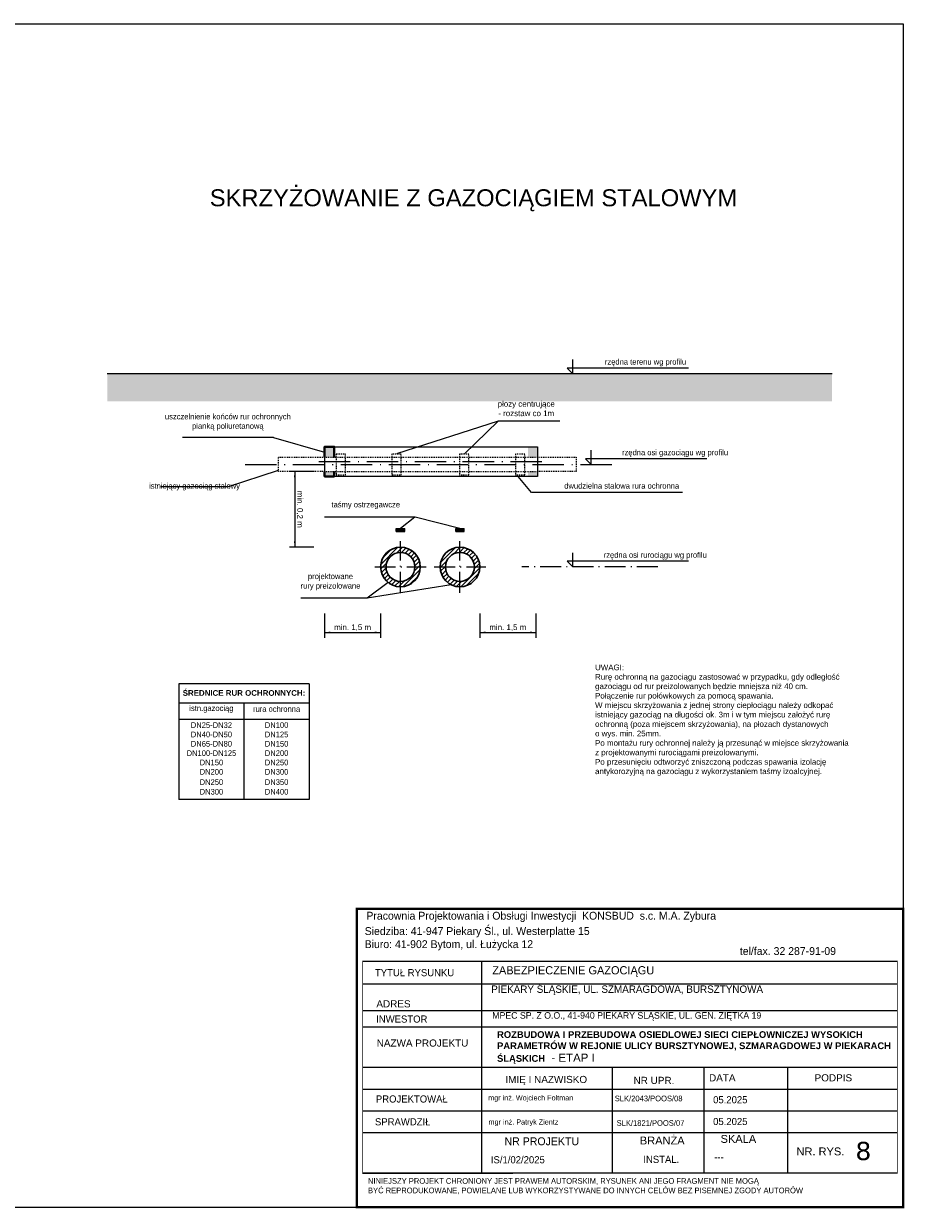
# Model space of a CAD drawing. Extents: x 6567519 to 6569315, y 5583523 to 5585607.
# Tile 50 of 67: x 6569213 to 6569315, y 5583951 to 5584087. Entities that reach past the tile are written whole.
import ezdxf

# ---------------------------------------------------------------- set-up
doc = ezdxf.new("R2010")
doc.units = 0
doc.linetypes.add('ACAD_ISO10W100', pattern=[18, 12, -3, 0, -3])
doc.linetypes.add('DASHEDX2', pattern=[1.5, 1, -0.5])
doc.layers.get('0').update_dxf_attribs({"linetype": 'CONTINUOUS', "lineweight": 13})
for name, color, linetype, lineweight in [('!Opisy', 160, 'CONTINUOUS', 9), ('!Osie', 160, 'ACAD_ISO10W100', 9), ('!Rura_oslonowa', 30, 'CONTINUOUS', 20), ('!Rury_preizolowane', 1, 'CONTINUOUS', 30), ('!Rzutnia', 7, 'CONTINUOUS', 5), ('!Tasmy_ostrzegawcze', 2, 'CONTINUOUS', 25), ('!Wymiarowanie', 7, 'CONTINUOUS', 9), ('!Wypełnienie', 40, 'CONTINUOUS', 15), ('opisy', 7, 'CONTINUOUS', 9), ('pomocnicza', 140, 'CONTINUOUS', 30), ('SCHEMAT', 7, 'CONTINUOUS', 40)]:
    doc.layers.add(name, color=color, linetype=linetype, lineweight=lineweight)
doc.layers.add('_D.OBRZEŻE', color=43, linetype='CONTINUOUS')
doc.styles.add('Opisy018', font='verdana.ttf', dxfattribs={"height": 20})
doc.styles.add('styl1', font='arial.ttf', dxfattribs={"height": 1.1})
pattern_1 = [(45, (6568907.09046, 5583506.2375), (-0.25537603, 0.25537603), [])]

msp = doc.modelspace()

# ---------------------------------------------------------------- hatches: boundary and pattern name
at = {"layer": '!Rury_preizolowane', "lineweight": 9}
h = msp.add_hatch(dxfattribs=at)
h.set_pattern_fill('ANSI31', color=256, scale=0.11375, style=0)
h.set_pattern_definition(pattern_1)
h.paths.add_polyline_path([(6569254.434, 5584024.914, 1), (6569258.984, 5584024.914, 1)])
h.paths.add_polyline_path([(6569258.366, 5584024.914, -1), (6569255.051, 5584024.914, -1)], flags=16)
h = msp.add_hatch(dxfattribs=at)
h.set_pattern_fill('ANSI31', color=256, scale=0.11375, style=0)
h.set_pattern_definition(pattern_1)
h.paths.add_polyline_path([(6569261.259, 5584024.914, 1), (6569265.809, 5584024.914, 1)])
h.paths.add_polyline_path([(6569265.191, 5584024.914, -1), (6569261.876, 5584024.914, -1)], flags=16)
at = {"layer": '!Tasmy_ostrzegawcze'}
for points in [[(6569256.221, 5584029.312), (6569256.221, 5584028.987), (6569257.196, 5584028.987), (6569257.196, 5584029.312)], [(6569263.046, 5584029.312), (6569263.046, 5584028.987), (6569264.021, 5584028.987), (6569264.021, 5584029.312)]]:
    msp.add_hatch(color=256, dxfattribs=at).paths.add_polyline_path(points)
at = {"layer": '!Wypełnienie'}
h = msp.add_hatch(dxfattribs=at)
h.set_pattern_fill('AR-CONC', color=256, scale=0.017857, style=0)
h.set_pattern_definition([(50, (6568723.847, 5583335.5738), (3.253297, -0.2846265), [0.340178, -3.741963]), (355, (6568723.847, 5583335.5738), (-0.629336, 3.411725), [0.272143, -2.993571]), (100.451, (6568724.1182, 5583335.55), (2.623973, 3.127083), [0.289107, -3.180178]), (46.1842, (6568723.847, 5583336.481), (4.840696, -0.750756), [0.510268, -5.612945]), (96.6356, (6568724.2505, 5583336.4183), (4.23936, 4.418312), [0.43366, -4.770267]), (351.184, (6568723.847, 5583336.481), (4.239367, 4.418304), [0.408214, -4.490356]), (21, (6568724.3007, 5583336.254), (2.707408, -1.8261695), [0.340178, -3.741963]), (326, (6568724.3007, 5583336.254), (1.103607, 3.28907), [0.272143, -2.993571]), (71.4514, (6568724.5263, 5583336.102), (3.811008, 1.462908), [0.289107, -3.180178]), (37.5, (6568723.8471, 5583335.5738), (0.0551536, 1.509911), [0, -2.957285, 0, -3.0389277, 0, -3.00491]), (7.5, (6568723.8471, 5583335.5738), (1.193208, 1.7889383), [0, -1.7326424, 0, -2.8892492, 0, -1.1452675]), (327.5, (6568722.8357, 5583335.5738), (2.42126, -0.102299), [0, -1.1339283, 0, -3.537856, 0, -4.694463]), (317.5, (6568722.382, 5583335.5738), (2.645163, 0.4540444), [0, -1.474107, 0, -2.3494994, 0, -3.333749])])
h.paths.add_polyline_path([(6569306.254, 5584043.92), (6569306.254, 5584047.08), (6569223.054, 5584047.08), (6569223.054, 5584043.92)])
at = {"layer": 'SCHEMAT'}
h = msp.add_hatch(color=256, dxfattribs=at)
h.paths.add_polyline_path([(6569247.994, 5584035.869), (6569247.994, 5584035.297), (6569249.101, 5584035.297), (6569249.101, 5584035.869)])
h.paths.add_polyline_path([(6569247.994, 5584038.696), (6569247.994, 5584037.49), (6569249.101, 5584037.49), (6569249.101, 5584038.696)])
h.paths.add_polyline_path([(6569271.346, 5584037.49), (6569272.452, 5584037.49), (6569272.452, 5584038.696), (6569271.346, 5584038.696)])
h.paths.add_polyline_path([(6569271.346, 5584035.869), (6569271.346, 5584035.297), (6569272.452, 5584035.297), (6569272.452, 5584035.869)])

# ---------------------------------------------------------------- linework, layer by layer
at = {"layer": '!Opisy'}
for p, q in [((6569276.496, 5584047.08), (6569276.496, 5584048.705)), ((6569289.766, 5584047.73), (6569275.846, 5584047.73)), ((6569276.496, 5584047.08), (6569275.846, 5584047.73)), ((6569267.929, 5584041.652), (6569256.254, 5584037.908)), ((6569267.929, 5584041.652), (6569264.008, 5584037.866)), ((6569275.014, 5584041.652), (6569267.929, 5584041.652)), ((6569242.131, 5584039.771), (6569231.697, 5584039.771)), ((6569242.131, 5584039.771), (6569247.994, 5584038.093)), ((6569278.612, 5584036.68), (6569278.612, 5584038.305)), ((6569291.882, 5584037.33), (6569277.962, 5584037.33)), ((6569278.612, 5584036.68), (6569277.962, 5584037.33)), ((6569236.848, 5584034.112), (6569242.708, 5584036.009)), ((6569271.766, 5584033.449), (6569270.233, 5584035.297)), ((6569236.848, 5584034.112), (6569229.196, 5584034.112)), ((6569289.066, 5584033.449), (6569271.766, 5584033.449)), ((6569258.348, 5584030.631), (6569247.99, 5584030.631)), ((6569258.348, 5584030.631), (6569256.709, 5584029.312)), ((6569263.534, 5584029.312), (6569258.408, 5584030.622)), ((6569289.766, 5584025.564), (6569275.846, 5584025.564)), ((6569276.496, 5584024.914), (6569275.846, 5584025.564)), ((6569276.496, 5584024.914), (6569276.496, 5584026.539)), ((6569255.278, 5584023.145), (6569252.894, 5584021.331)), ((6569255.278, 5584023.145), (6569252.894, 5584021.331)), ((6569262.513, 5584022.881), (6569252.894, 5584021.331)), ((6569262.513, 5584022.881), (6569252.894, 5584021.331)), ((6569252.894, 5584021.331), (6569245.255, 5584021.331))]:
    msp.add_line(p, q, dxfattribs=at)
at = {"layer": '!Osie', "ltscale": 0.2}
for p, q in [((6569256.709, 5584021.956), (6569256.709, 5584027.873)), ((6569263.534, 5584021.956), (6569263.534, 5584027.873)), ((6569253.751, 5584024.914), (6569259.667, 5584024.914)), ((6569260.576, 5584024.914), (6569266.492, 5584024.914))]:
    msp.add_line(p, q, dxfattribs=at)
at = {"layer": '!Osie', "linetype": 'ACAD_ISO10W100', "lineweight": 9, "ltscale": 0.2}
msp.add_line((6569286.25, 5584024.914), (6569270.645, 5584024.914), dxfattribs=at)
at = {"layer": '!Rura_oslonowa'}
for p, q in [((6569247.994, 5584038.696), (6569272.452, 5584038.696)), ((6569247.994, 5584038.696), (6569247.994, 5584035.297)), ((6569272.452, 5584038.696), (6569272.452, 5584035.297)), ((6569272.452, 5584035.297), (6569247.994, 5584035.297))]:
    msp.add_line(p, q, dxfattribs=at)
at = {"layer": '!Rury_preizolowane'}
for centre, radius in [((6569256.709, 5584024.914), 2.275), ((6569263.534, 5584024.914), 2.275), ((6569256.709, 5584024.914), 1.658), ((6569263.534, 5584024.914), 1.658)]:
    msp.add_circle(centre, radius, dxfattribs=at)
at = {"layer": '!Rzutnia'}
for p, q in [((6569246.229, 5584011.513), (6569231.269, 5584011.513)), ((6569231.269, 5584011.513), (6569231.269, 5583998.219)), ((6569246.229, 5584011.513), (6569246.229, 5583998.219)), ((6569246.229, 5584009.302), (6569231.269, 5584009.302)), ((6569238.749, 5584009.302), (6569238.749, 5583998.219)), ((6569246.229, 5584007.426), (6569231.269, 5584007.426)), ((6569246.229, 5583998.219), (6569231.269, 5583998.219))]:
    msp.add_line(p, q, dxfattribs=at)
at = {"layer": '!Tasmy_ostrzegawcze'}
for p, q in [((6569256.221, 5584029.312), (6569257.196, 5584029.312)), ((6569256.221, 5584028.987), (6569256.221, 5584029.312)), ((6569256.221, 5584028.987), (6569257.196, 5584028.987)), ((6569257.196, 5584028.987), (6569257.196, 5584029.312)), ((6569263.046, 5584029.312), (6569264.021, 5584029.312)), ((6569263.046, 5584028.987), (6569263.046, 5584029.312)), ((6569263.046, 5584028.987), (6569264.021, 5584028.987)), ((6569264.021, 5584028.987), (6569264.021, 5584029.312))]:
    msp.add_line(p, q, dxfattribs=at)
at = {"layer": '!Wymiarowanie'}
for p, q in [((6569246.747, 5584035.869), (6569243.955, 5584035.869)), ((6569244.584, 5584035.869), (6569244.584, 5584027.189)), ((6569246.747, 5584027.189), (6569243.955, 5584027.189)), ((6569247.994, 5584019.557), (6569247.994, 5584016.765)), ((6569254.434, 5584019.557), (6569254.434, 5584016.765)), ((6569265.809, 5584019.557), (6569265.809, 5584016.765)), ((6569272.248, 5584019.557), (6569272.248, 5584016.765)), ((6569247.994, 5584017.395), (6569254.434, 5584017.395)), ((6569265.809, 5584017.395), (6569272.248, 5584017.395))]:
    msp.add_line(p, q, dxfattribs=at)
for points in [[(6569244.696, 5584035.2), (6569244.473, 5584035.2), (6569244.584, 5584035.869)], [(6569244.696, 5584027.859), (6569244.473, 5584027.859), (6569244.584, 5584027.189)], [(6569248.664, 5584017.506), (6569248.664, 5584017.283), (6569247.994, 5584017.395)], [(6569253.764, 5584017.506), (6569253.764, 5584017.283), (6569254.434, 5584017.395)], [(6569266.478, 5584017.506), (6569266.478, 5584017.283), (6569265.809, 5584017.395)], [(6569271.578, 5584017.506), (6569271.578, 5584017.283), (6569272.248, 5584017.395)]]:
    msp.add_solid(points, dxfattribs=at)
at = {"layer": '!Wypełnienie'}
msp.add_line((6569306.254, 5584047.08), (6569223.054, 5584047.08), dxfattribs=at)
at = {"color": 3, "linetype": 'ACAD_ISO10W100', "lineweight": 9, "ltscale": 0.3}
for p, q in [((6569238.872, 5584036.68), (6569281.422, 5584036.68)), ((6569247.344, 5584036.997), (6569273.102, 5584036.997))]:
    msp.add_line(p, q, dxfattribs=at)
at = {"layer": '_D.OBRZEŻE', "color": 0}
for p, q in [((6569252.343, 5583979.705), (6569313.73, 5583979.705)), ((6569266.057, 5583955.395), (6569266.057, 5583979.705)), ((6569252.362, 5583977.106), (6569313.729, 5583977.106)), ((6569252.371, 5583974.038), (6569313.728, 5583974.038)), ((6569252.371, 5583972.149), (6569313.728, 5583972.149)), ((6569252.371, 5583967.521), (6569313.726, 5583967.521)), ((6569281.057, 5583955.395), (6569281.057, 5583967.521)), ((6569291.564, 5583955.395), (6569291.564, 5583967.521)), ((6569301.158, 5583955.395), (6569301.158, 5583967.521)), ((6569252.371, 5583965.021), (6569313.725, 5583965.021)), ((6569252.371, 5583962.521), (6569313.724, 5583962.521)), ((6569252.371, 5583960.021), (6569313.723, 5583960.021)), ((6569252.371, 5583955.395), (6569313.722, 5583955.395))]:
    msp.add_line(p, q, dxfattribs=at)
for points, const_width in [([(6569251.713, 5583985.705), (6569314.413, 5583985.705), (6569314.413, 5583951.469), (6569251.713, 5583951.469)], 0.259), ([(6569313.73, 5583979.718), (6569252.371, 5583979.718), (6569252.371, 5583955.32), (6569313.722, 5583955.358)], 0.0739)]:
    msp.add_lwpolyline(points, close=True, dxfattribs=dict(at, const_width=const_width))
at = {"layer": 'opisy', "color": 1, "linetype": 'DASHEDX2', "ltscale": 0.07}
for p, q in [((6569247.994, 5584037.49), (6569272.452, 5584037.49)), ((6569247.994, 5584035.869), (6569272.452, 5584035.869))]:
    msp.add_line(p, q, dxfattribs=at)
at = {"layer": 'opisy', "color": 190, "linetype": 'DASHEDX2', "ltscale": 0.07}
for points in [[(6569249.323, 5584035.492), (6569250.391, 5584035.492), (6569250.391, 5584037.867), (6569249.323, 5584037.866)], [(6569255.72, 5584035.492), (6569256.788, 5584035.492), (6569256.788, 5584037.866), (6569255.72, 5584037.866)], [(6569263.474, 5584035.492), (6569264.542, 5584035.492), (6569264.542, 5584037.867), (6569263.474, 5584037.866)], [(6569269.92, 5584035.492), (6569270.988, 5584035.492), (6569270.988, 5584037.867), (6569269.92, 5584037.866)]]:
    msp.add_lwpolyline(points, close=True, dxfattribs=at)
at = {"layer": 'opisy', "color": 1, "linetype": 'DASHEDX2', "ltscale": 0.07}
for points in [[(6569247.994, 5584035.869), (6569242.708, 5584035.869), (6569242.708, 5584037.49), (6569247.994, 5584037.49)], [(6569272.452, 5584037.49), (6569276.893, 5584037.49), (6569276.893, 5584035.869), (6569272.452, 5584035.869)]]:
    msp.add_lwpolyline(points, dxfattribs=at)
at = {"layer": 'pomocnicza', "color": 3, "lineweight": 25}
for p, q in [((6569112.268, 5584087.235), (6569314.413, 5584087.235)), ((6569314.413, 5584087.235), (6569314.413, 5583951.469)), ((6569112.268, 5583951.469), (6569314.413, 5583951.469))]:
    msp.add_line(p, q, dxfattribs=at)
at = {"layer": 'SCHEMAT'}
for points in [[(6569247.994, 5584037.49), (6569247.994, 5584038.696), (6569249.101, 5584038.696), (6569249.101, 5584037.49)], [(6569249.101, 5584035.869), (6569249.101, 5584035.297), (6569247.994, 5584035.297), (6569247.994, 5584035.869)]]:
    msp.add_lwpolyline(points, dxfattribs=at)

# ---------------------------------------------------------------- texts
at = {"layer": '!Opisy'}
for s, insert, char_height, width, attachment_point in [('{\\fArial|b0|i0|c238|p34;\\H0.8x;SKRZYŻOWANIE Z GAZOCIĄGIEM STALOWYM}', (6569265.087, 5584066.977), 2.4375, 67.99121, 5), ('{\\H0.8x;rzędna terenu wg profilu}\\P ', (6569284.837, 5584047.73), 0.8125, 14.73854, 5), ('{\\H0.8x;uszczelnienie końców rur ochronnych pianką poliuretanową\\P }', (6569236.897, 5584040.986), 0.8125, 15.97226, 5), ('{\\H0.8x;rzędna osi gazociągu wg profilu}\\P ', (6569288.227, 5584037.33), 0.8125, 21.77502, 5), ('{\\H0.8x;istniejący gazociąg stalowy}', (6569233.069, 5584034.112), 0.8125, 10.47969, 5), ('{\\H0.8x;dwudzielna stalowa rura ochronna\\P }', (6569282.101, 5584033.675), 0.8125, 21.00355, 5), ('{\\H0.8x;taśmy ostrzegawcze}\\P  ', (6569248.787, 5584031.348), 0.8125, 10.34082, 4), ('{\\H0.8x;rzędna osi rurociągu wg profilu}\\P ', (6569285.952, 5584025.564), 0.8125, 21.45868, 5), ('{\\H0.8x;projektowane \\Prury preizolowane} ', (6569248.677, 5584023.201), 0.8125, 7.63906, 5)]:
    msp.add_mtext(s, dxfattribs=dict(at, insert=insert, char_height=char_height, width=width, attachment_point=attachment_point))
at = {"layer": '!Opisy', "char_height": 0.65, "style": 'styl1'}
for s, insert, width, attachment_point in [('płozy centrujące\\P- rozstaw co 1m \\P ', (6569271.144, 5584042.533), 9.19941, 5), ('min. 1,5 m\\P ', (6569251.214, 5584017.395), 9.19941, 5), ('min. 1,5 m\\P ', (6569269.028, 5584017.395), 9.19941, 5), ('UWAGI:\\PRurę ochronną na gazociągu zastosować w przypadku, gdy odległość gazociągu od rur preizolowanych będzie mniejsza niż 40 cm.\\PPołączenie rur połówkowych za pomocą spawania.\\PW miejscu skrzyżowania z jednej strony ciepłociągu należy odkopać istniejący gazociąg na długości ok. 3m i w tym miejscu założyć rurę ochronną (poza miejscem skrzyżowania), na płozach dystanowych\\Po wys. min. 25mm.\\PPo montażu rury ochronnej należy ją przesunąć w miejsce skrzyżowania\\Pz projektowanymi rurociągami preizolowanymi.\\PPo przesunięciu odtworzyć zniszczoną podczas spawania izolację antykorozyjną na gazociągu z wykorzystaniem taśmy izoalcyjnej.', (6569279.046, 5584007.334), 30.63769, 4)]:
    msp.add_mtext(s, dxfattribs=dict(at, insert=insert, width=width, attachment_point=attachment_point))
at = {"layer": '!Opisy', "insert": (6569244.584, 5584031.529), "char_height": 0.65, "width": 9.19941, "attachment_point": 5, "rotation": 270, "style": 'styl1'}
msp.add_mtext('min. 0,2 m\\P ', dxfattribs=at)
at = {"layer": '!Rzutnia', "char_height": 0.65, "attachment_point": 5}
for s, insert, width in [('{\\fArial|b1|i0|c238|p34;ŚREDNICE RUR OCHRONNYCH:}', (6569238.749, 5584010.452), 14.95948), ('istn.gazociąg', (6569235.009, 5584008.613), 7.47974), ('rura ochronna', (6569242.489, 5584008.613), 7.47974), ('DN25-DN32', (6569235.009, 5584006.77), 7.47974), ('DN100', (6569242.489, 5584006.77), 7.47974), ('DN40-DN50', (6569235.009, 5584005.697), 7.47974), ('DN65-DN80', (6569235.009, 5584004.625), 7.47974), ('DN125', (6569242.489, 5584005.697), 7.47974), ('DN150', (6569242.489, 5584004.625), 7.47974), ('DN100-DN125', (6569235.009, 5584003.552), 7.47974), ('DN200', (6569242.489, 5584003.552), 7.47974), ('DN150', (6569235.009, 5584002.48), 7.47974), ('DN250', (6569242.489, 5584002.48), 7.47974), ('DN200', (6569235.009, 5584001.407), 7.47974), ('DN300', (6569242.489, 5584001.407), 7.47974), ('DN250', (6569235.009, 5584000.232), 7.47974), ('DN300', (6569235.009, 5583999.122), 7.47974), ('DN350', (6569242.489, 5584000.232), 7.47974), ('DN400', (6569242.489, 5583999.122), 7.47974)]:
    msp.add_mtext(s, dxfattribs=dict(at, insert=insert, width=width))
at = {"layer": '_D.OBRZEŻE', "color": 0, "attachment_point": 1}
for s, insert, char_height, width in [('Pracownia Projektowania i Obsługi Inwestycji  KONSBUD  s.c. M.A. Zybura{\\Q15;              }', (6569252.799, 5583985.354), 0.9, 281.08878), ('Siedziba: 41-947 Piekary Śl., ul. Westerplatte 15\\PBiuro: 41-902 Bytom, ul. Łużycka 12', (6569252.602, 5583983.591), 0.9, 48.07269), ('{\\H0.8612x; tel/fax. 32 287-91-09}\\P ', (6569295.324, 5583981.301), 1.045, 31.98503), ('ZABEZPIECZENIE GAZOCIĄGU', (6569267.245, 5583979.115), 0.9405, 47.74268), ('TYTUŁ RYSUNKU', (6569253.78, 5583978.78), 0.81625, 23.69262), ('PIEKARY ŚLĄSKIE, UL. SZMARAGDOWA, BURSZTYNOWA', (6569267.126, 5583976.902), 0.84645, 45.94637), ('{\\fArial|b0|i0|c238|p34;ADRES }', (6569253.943, 5583975.204), 0.81625, 23.69262), ('MPEC SP. Z O.O., 41-940 PIEKARY ŚLĄSKIE, UL. GEN. ZIĘTKA 19', (6569267.243, 5583973.84), 0.75, 51.59646), ('INWESTOR', (6569253.921, 5583973.459), 0.8162, 23.69262), ('{\\fArial|b1|i0|c238|p34;\\H0.819x;ROZBUDOWA I PRZEBUDOWA OSIEDLOWEJ SIECI CIEPŁOWNICZEJ WYSOKICH PARAMETRÓW W REJONIE ULICY BURSZTYNOWEJ, SZMARAGDOWEJ W PIEKARACH ŚLĄSKICH\\fArial|b0|i0|c238|p34;\\H1.221x; \\H1x; - ETAP I\\P\\H1x; }', (6569267.796, 5583971.657), 0.942155, 47.58608), ('{\\fArial|b0|i0|c238|p34;NAZWA PROJEKTU}', (6569253.979, 5583970.708), 0.81625, 23.69262), ('{\\fArial|b0|i0|c238|p34;\\Q0;IMIĘ I NAZWISKO}', (6569268.754, 5583966.53), 0.81625, 23.69262), ('{\\fArial|b0|i0|c238|p34;NR UPR.}', (6569283.46, 5583966.422), 0.81625, 23.69262), ('{\\fArial|b0|i0|c238|p34;\\Q0;DATA}', (6569292.129, 5583966.717), 0.81625, 23.69262), ('{\\fArial|b0|i0|c238|p34;\\Q0;PODPIS}', (6569304.241, 5583966.717), 0.81625, 23.69262), ('PROJEKTOWAŁ', (6569253.887, 5583964.29), 0.81625, 23.69262), ('mgr inż. Wojciech Foltman', (6569266.778, 5583964.315), 0.6, 23.69262), ('SLK/2043/POOS/08', (6569281.304, 5583964.264), 0.65, 22.50798), ('05.2025', (6569292.594, 5583964.204), 0.8162, 23.69262), ('SPRAWDZIŁ', (6569253.783, 5583961.672), 0.8162, 23.69262), ('mgr inż. Patryk Zientz', (6569266.822, 5583961.543), 0.6, 23.69262), ('SLK/1821/POOS/07', (6569281.518, 5583961.449), 0.65, 22.50798), ('05.2025', (6569292.594, 5583961.704), 0.8162, 23.69262), ('NR PROJEKTU', (6569268.651, 5583959.479), 0.90694, 23.69262), ('{\\fArial|b0|i0|c238|p34;\\Q0;BRANŻA}', (6569284.182, 5583959.566), 0.90694, 23.69262), ('{\\fArial|b0|i0|c238|p34;\\Q0;SKALA}', (6569293.452, 5583959.754), 0.90694, 23.69262), ('\\A1;    IS/1/02/2025', (6569265.872, 5583957.317), 0.81625, 23.69262), ('^IINSTAL.', (6569281.32, 5583957.36), 0.8162, 23.69262), ('{\\fArial|b0|i0|c238|p34;\\Q0;NR. RYS.}', (6569302.165, 5583958.317), 0.90694, 23.69262), ('^I ---', (6569289.154, 5583957.636), 0.8162, 23.69262), (' NINIEJSZY PROJEKT CHRONIONY JEST PRAWEM AUTORSKIM, RYSUNEK ANI JEGO FRAGMENT NIE MOGĄ\\P BYĆ REPRODUKOWANE, POWIELANE LUB WYKORZYSTYWANE DO INNYCH CELÓW BEZ PISEMNEJ ZGODY AUTORÓW', (6569252.74, 5583954.8), 0.65, 72.48965)]:
    msp.add_mtext(s, dxfattribs=dict(at, insert=insert, char_height=char_height, width=width))
at = {"layer": '_D.OBRZEŻE', "color": 0, "insert": (6569308.928, 5583958.959), "char_height": 2.09, "width": 3.42005, "attachment_point": 1, "style": 'Opisy018'}
msp.add_mtext('8', dxfattribs=at)

doc.saveas('drawing.dxf')
